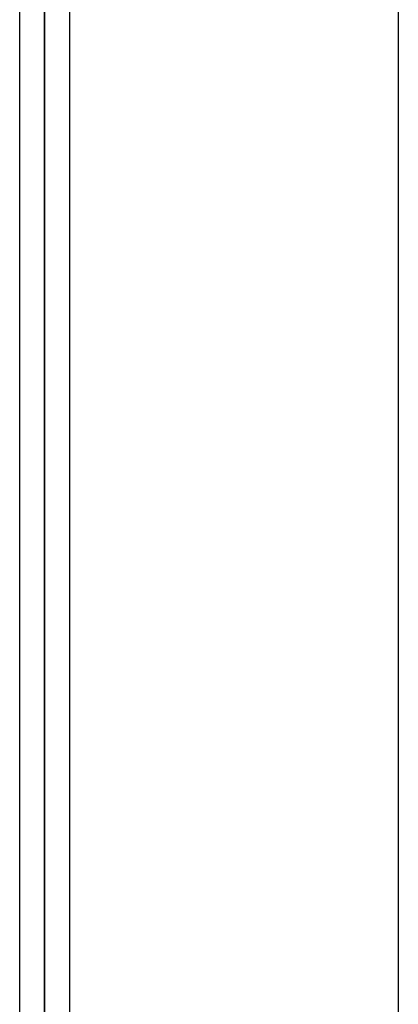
# Model space of a CAD drawing. Header units: inches. Extents: x 19 to 488, y 53 to 228.
# Tile 102 of 118: x 453.157 to 453.89, y 190.06 to 191.964. Entities that reach past the tile are written whole.
import ezdxf

# ---------------------------------------------------------------- set-up
doc = ezdxf.new("R2010")
doc.units = ezdxf.units.IN
doc.header["$MEASUREMENT"] = 0
doc.layers.add('Visible Edges(ANSI)', color=7, linetype='Continuous', lineweight=25)
doc.layers.add('Visible Tangent Edges(ANSI)', color=7, linetype='Continuous', lineweight=25)

msp = doc.modelspace()

# ---------------------------------------------------------------- linework, layer by layer
at = {"layer": 'Visible Edges(ANSI)'}
for p, q in [((453.1571, 184.9754), (453.1571, 197.2907)), ((453.2052, 197.263), (453.2052, 184.9477)), ((453.2052, 184.9477), (453.2052, 197.263)), ((453.2533, 197.2353), (453.2533, 184.92))]:
    msp.add_line(p, q, dxfattribs=at)
at = {"layer": 'Visible Tangent Edges(ANSI)'}
msp.add_line((453.8904, 184.3459), (453.8904, 196.8685), dxfattribs=at)

doc.saveas('drawing.dxf')
